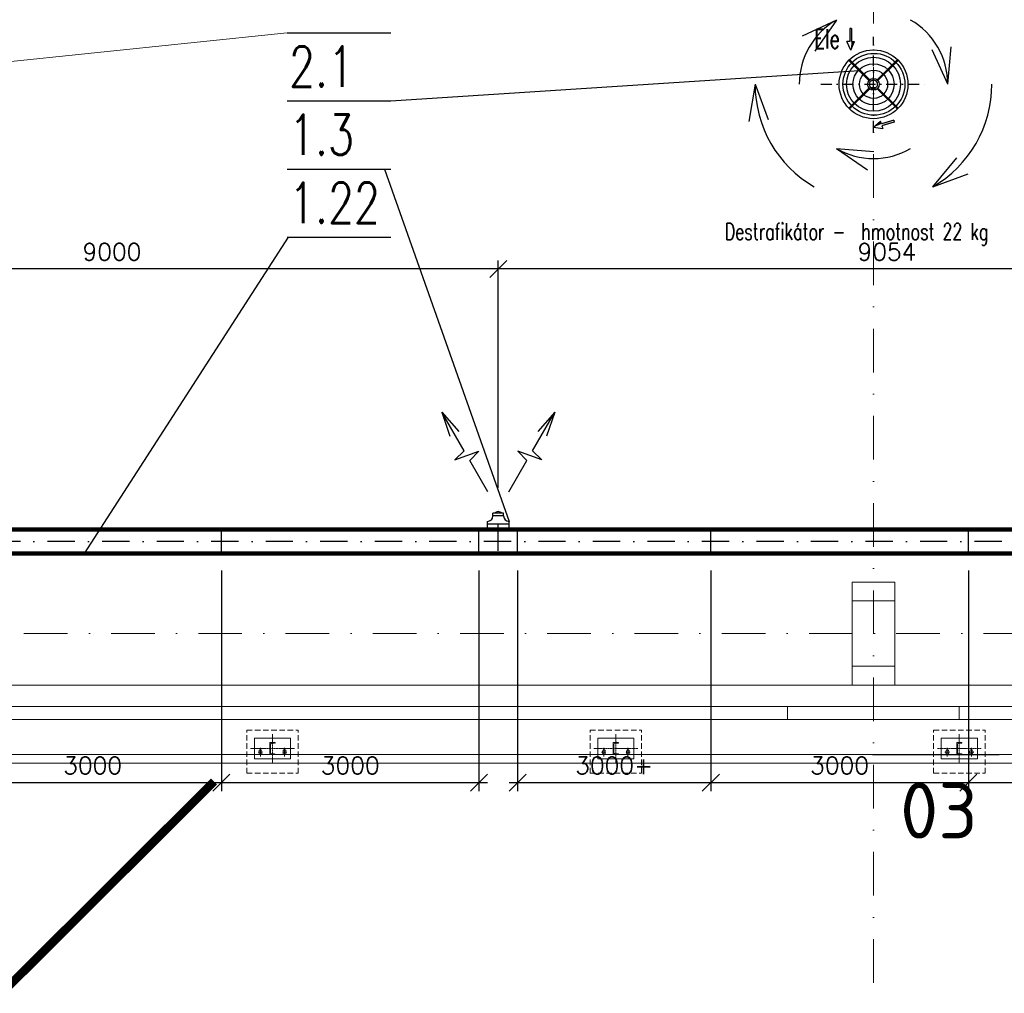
# Model space of a CAD drawing. Header units: millimetres. Extents: x -746391 to 410178, y -169697 to 100555.
# Tile 80 of 179: x 14055 to 25524, y -4191 to 7153. Entities that reach past the tile are written whole.
import ezdxf
from ezdxf.enums import TextEntityAlignment as Align

# ---------------------------------------------------------------- set-up
doc = ezdxf.new("R2010")
doc.units = ezdxf.units.MM
for name, pattern in [('AM_DIN_G_W050', [13.75, 9.75, -1.5, 1, -1.5]), ('CENTERX2', [101.6, 63.5, -12.7, 12.7, -12.7]), ('DASHDOT', [25.4, 12.7, -6.35, 0, -6.35]), ('HIDDEN', [9.525, 6.35, -3.175]), ('ČERCHOVANÁ', [25.4, 12.7, -6.35, 0, -6.35])]:
    doc.linetypes.add(name, pattern=pattern)
doc.layers.get('0').update_dxf_attribs({"color": 9})
doc.layers.get('Defpoints').update_dxf_attribs({"color": 9})
for name, color, linetype in [('_____detaily', 9, 'Continuous'), ('VZT-KÓTY', 2, 'Continuous'), ('VZT-POZICE', 6, 'Continuous'), ('VZT-PŘÍOD-OSY', 1, 'ČERCHOVANÁ'), ('VZT-PŘÍVOD-TENKÉ', 4, 'Continuous'), ('VZT-PŘÍVOD-VÝKON', 2, 'Continuous'), ('VZT-PŘÍVOD-ZAŘÍZENÍ', 3, 'Continuous'), ('VZT-ZAŘ', 3, 'Continuous')]:
    doc.layers.add(name, color=color, linetype=linetype)
for name, color, linetype, lineweight in [('A99_N_kce-pohl', 9, 'Continuous', 9), ('A99_N_kce-rez-sil', 9, 'Continuous', 18), ('A99_N_kce-rez-ten', 9, 'Continuous', 9), ('A99_N_osy', 9, 'CENTERX2', 9), ('A99_N_txt-popis-200', 9, 'Continuous', 5), ('A99_S_kce-pohl', 9, 'Continuous', 5), ('A99_S_sloupy', 9, 'Continuous', 5), ('A99_S_sraf', 9, 'Continuous', 9), ('VZT-KOTY', 2, 'Continuous', 25)]:
    doc.layers.add(name, color=color, linetype=linetype, lineweight=lineweight)
doc.styles.add('ad_popis 100', font='isocpeur.ttf', dxfattribs={"height": 200})
doc.styles.add('PITSIMP8', font='pitsimp8')
doc.styles.add('Popis', font='arial.ttf')
doc.styles.add('RomanS', font='romans.shx')
doc.dimstyles.new('VZT100', dxfattribs={"dimscale": 100, "dimtxt": 2, "dimasz": 2, "dimexe": 1, "dimexo": 2, "dimgap": 1, "dimtad": 1, "dimtoh": 1, "dimdec": 0, "dimzin": 0, "dimdsep": 46, "dimtxsty": 'RomanS', "dimblk": 'OBLIQUE', "dimcen": 1, "dimdle": 1, "dimclrd": 256, "dimclre": 256, "dimclrt": 256, "dimadec": 0, "dimazin": 0, "dimtfac": 1, "dimtdec": 0, "dimtmove": 2, "dimatfit": 3, "dimldrblk": 'OBLIQUE', "dimfxl": 1, "dimtolj": 1, "dimtzin": 0, "dimarcsym": 0})

# ---------------------------------------------------------------- blocks, each defined once
blk = doc.blocks.new('*U83')
for p, q in [((0, -140), (0, 0)), ((60, 0), (0, 0)), ((60, -3), (60, 0)), ((7, -119), (7, -21)), ((16, -11), (55, -8)), ((60, -140), (0, -140)), ((55, -132), (16, -129)), ((60, -140), (60, -137))]:
    blk.add_line(p, q)
for centre, radius, start, end in [((17, -21), 10, 94.5739, 180), ((55, -3), 5, 274.5739, 0), ((17, -119), 10, 180, 265.4261), ((55, -137), 5, 0, 85.4261)]:
    blk.add_arc(centre, radius, start, end)
at = {"layer": 'Defpoints', "color": 221, "style": 'Popis'}
blk.add_attdef('VELIKOST_PROFILU', text='', height=5, dxfattribs=at).set_placement((36, 12), align=Align.BOTTOM_LEFT)
blk = doc.blocks.new('2dluk097')
at = {"color": 0, "linetype": 'ByBlock'}
for p, q in [((-0.052, 0.5), (-0.052, -0.1)), ((-0.052, 0.5), (0.052, 0.5)), ((0.052, 0.5), (0.052, -0.1))]:
    blk.add_line(p, q, dxfattribs=at)
for p, q in [((-0.052, -0.1), (-0.231, -0.1)), ((0, -0.5), (-0.231, -0.1)), ((0, -0.5), (0.231, -0.1)), ((0.052, -0.1), (0.231, -0.1))]:
    blk.add_line(p, q)
for points in [[(-0.052, 0.5), (0.052, 0.5), (-0.052, -0.1), (0.052, -0.1)], [(-0.231, -0.1), (0, -0.5), (0.052, -0.1), (-0.052, -0.1)], [(-0.052, -0.1), (0.231, -0.1), (0, -0.5), (-0.052, -0.1)]]:
    blk.add_solid(points)
at = {"linetype": 'ByBlock', "style": 'PITSIMP8', "flags": 9}
for tag, p in [('VOLUMENSTROM', (-0.058, 0.041)), ('RAUM/GRUPPE', (-0.058, 0.161)), ('DRUCK/-STUFE', (-0.058, 0.021)), ('BEZEICHNUNG', (-0.058, 0.181)), ('POS.NR.G-LV', (-0.058, 0.141)), ('ANSCHLUSS', (-0.058, 0.001)), ('KENNUNG', (-0.058, 0.081)), ('LEISTUNG', (-0.058, 0.061)), ('FABRIKAT', (-0.058, 0.121)), ('TYP', (-0.058, 0.101)), ('SPANNUNG/FREQUENZ', (-0.058, -0.119)), ('TEMPERATUR', (-0.058, -0.059)), ('SCHUTZART', (-0.058, -0.099)), ('DREHZAHL', (-0.058, -0.079)), ('GROESSE', (-0.058, -0.019)), ('GEWICHT', (-0.058, -0.139)), ('FREI', (-0.058, -0.159)), ('FREI', (-0.058, -0.179)), ('FREI', (-0.058, -0.199)), ('DN', (-0.058, -0.039))]:
    blk.add_attdef(tag, text='', height=0.01, dxfattribs=at).set_placement(p, align=Align.MIDDLE)
blk = doc.blocks.new('_Oblique')
at = {"color": 0, "linetype": 'ByBlock', "lineweight": -2}
blk.add_line((-0.5, -0.5), (0.5, 0.5), dxfattribs=at)
blk = doc.blocks.new('*D1643')
at = {"layer": 'Defpoints', "color": 0, "linetype": 'Continuous', "lineweight": 18, "ltscale": 0.5, "transparency": 16777216}
for p in [(25105, 934), (28105, 874), (25105, -1737.546794)]:
    blk.add_point(p, dxfattribs=at)
at = {"layer": 'VZT-KÓTY', "linetype": 'Continuous', "lineweight": -2, "ltscale": 0.5, "transparency": 16777216}
for p, q in [((25105, 734), (25105, -1837.546794)), ((28105, 674), (28105, -1837.546794)), ((28205, -1737.546794), (25005, -1737.546794))]:
    blk.add_line(p, q, dxfattribs=at)
at = {"layer": 'VZT-KÓTY', "linetype": 'Continuous', "lineweight": -2, "ltscale": 0.5, "transparency": 16777216, "xscale": 200, "yscale": 200, "zscale": 200, "rotation": 180}
blk.add_blockref('_Oblique', (25105, -1737.546794), dxfattribs=at)
at = {"layer": 'VZT-KÓTY', "linetype": 'Continuous', "lineweight": -2, "ltscale": 0.5, "transparency": 16777216, "xscale": 200, "yscale": 200, "zscale": 200}
blk.add_blockref('_Oblique', (28105, -1737.546794), dxfattribs=at)
at = {"layer": 'VZT-KÓTY', "linetype": 'Continuous', "lineweight": 18, "ltscale": 0.5, "transparency": 16777216, "insert": (26605, -1537.546794), "char_height": 200, "attachment_point": 5, "style": 'RomanS'}
blk.add_mtext('\\A1;3000', dxfattribs=at)
blk = doc.blocks.new('*D1644')
at = {"layer": 'Defpoints', "color": 0, "linetype": 'Continuous', "lineweight": 18, "ltscale": 0.5, "transparency": 16777216}
for p in [(22105, 934), (25105, 934), (22105, -1737.546794)]:
    blk.add_point(p, dxfattribs=at)
at = {"layer": 'VZT-KÓTY', "linetype": 'Continuous', "lineweight": -2, "ltscale": 0.5, "transparency": 16777216}
for p, q in [((22105, 734), (22105, -1837.546794)), ((25105, 734), (25105, -1837.546794)), ((25205, -1737.546794), (22005, -1737.546794))]:
    blk.add_line(p, q, dxfattribs=at)
at = {"layer": 'VZT-KÓTY', "linetype": 'Continuous', "lineweight": -2, "ltscale": 0.5, "transparency": 16777216, "xscale": 200, "yscale": 200, "zscale": 200, "rotation": 180}
blk.add_blockref('_Oblique', (22105, -1737.546794), dxfattribs=at)
at = {"layer": 'VZT-KÓTY', "linetype": 'Continuous', "lineweight": -2, "ltscale": 0.5, "transparency": 16777216, "xscale": 200, "yscale": 200, "zscale": 200}
blk.add_blockref('_Oblique', (25105, -1737.546794), dxfattribs=at)
at = {"layer": 'VZT-KÓTY', "linetype": 'Continuous', "lineweight": 18, "ltscale": 0.5, "transparency": 16777216, "insert": (23605, -1537.546794), "char_height": 200, "attachment_point": 5, "style": 'RomanS'}
blk.add_mtext('\\A1;3000', dxfattribs=at)
blk = doc.blocks.new('*D1645')
at = {"layer": 'Defpoints', "color": 0, "linetype": 'Continuous', "lineweight": 18, "ltscale": 0.5, "transparency": 16777216}
for p in [(19855, 934), (22105, 934), (19855, -1737.546794)]:
    blk.add_point(p, dxfattribs=at)
at = {"layer": 'VZT-KÓTY', "linetype": 'Continuous', "lineweight": -2, "ltscale": 0.5, "transparency": 16777216}
for p, q in [((19855, 734), (19855, -1837.546794)), ((22105, 734), (22105, -1837.546794)), ((22205, -1737.546794), (19755, -1737.546794))]:
    blk.add_line(p, q, dxfattribs=at)
at = {"layer": 'VZT-KÓTY', "linetype": 'Continuous', "lineweight": -2, "ltscale": 0.5, "transparency": 16777216, "xscale": 200, "yscale": 200, "zscale": 200, "rotation": 180}
blk.add_blockref('_Oblique', (19855, -1737.546794), dxfattribs=at)
at = {"layer": 'VZT-KÓTY', "linetype": 'Continuous', "lineweight": -2, "ltscale": 0.5, "transparency": 16777216, "xscale": 200, "yscale": 200, "zscale": 200}
blk.add_blockref('_Oblique', (22105, -1737.546794), dxfattribs=at)
at = {"layer": 'VZT-KÓTY', "linetype": 'Continuous', "lineweight": 18, "ltscale": 0.5, "transparency": 16777216, "insert": (20980, -1537.546794), "char_height": 200, "attachment_point": 5, "style": 'RomanS'}
blk.add_mtext('\\A1;3000+', dxfattribs=at)
blk = doc.blocks.new('*D1646')
at = {"layer": 'Defpoints', "color": 0, "linetype": 'Continuous', "lineweight": 18, "ltscale": 0.5, "transparency": 16777216}
for p in [(16405, 934), (19405, 934), (16405, -1737.546794)]:
    blk.add_point(p, dxfattribs=at)
at = {"layer": 'VZT-KÓTY', "linetype": 'Continuous', "lineweight": -2, "ltscale": 0.5, "transparency": 16777216}
for p, q in [((16405, 734), (16405, -1837.546794)), ((19405, 734), (19405, -1837.546794)), ((19505, -1737.546794), (16305, -1737.546794))]:
    blk.add_line(p, q, dxfattribs=at)
at = {"layer": 'VZT-KÓTY', "linetype": 'Continuous', "lineweight": -2, "ltscale": 0.5, "transparency": 16777216, "xscale": 200, "yscale": 200, "zscale": 200, "rotation": 180}
blk.add_blockref('_Oblique', (16405, -1737.546794), dxfattribs=at)
at = {"layer": 'VZT-KÓTY', "linetype": 'Continuous', "lineweight": -2, "ltscale": 0.5, "transparency": 16777216, "xscale": 200, "yscale": 200, "zscale": 200}
blk.add_blockref('_Oblique', (19405, -1737.546794), dxfattribs=at)
at = {"layer": 'VZT-KÓTY', "linetype": 'Continuous', "lineweight": 18, "ltscale": 0.5, "transparency": 16777216, "insert": (17905, -1537.546794), "char_height": 200, "attachment_point": 5, "style": 'RomanS'}
blk.add_mtext('\\A1;3000', dxfattribs=at)
blk = doc.blocks.new('*D1647')
at = {"layer": 'Defpoints', "color": 0, "linetype": 'Continuous', "lineweight": 18, "ltscale": 0.5, "transparency": 16777216}
for p in [(13405, 934), (16405, 934), (13405, -1737.546794)]:
    blk.add_point(p, dxfattribs=at)
at = {"layer": 'VZT-KÓTY', "linetype": 'Continuous', "lineweight": -2, "ltscale": 0.5, "transparency": 16777216}
for p, q in [((13405, 734), (13405, -1837.546794)), ((16405, 734), (16405, -1837.546794)), ((16505, -1737.546794), (13305, -1737.546794))]:
    blk.add_line(p, q, dxfattribs=at)
at = {"layer": 'VZT-KÓTY', "linetype": 'Continuous', "lineweight": -2, "ltscale": 0.5, "transparency": 16777216, "xscale": 200, "yscale": 200, "zscale": 200, "rotation": 180}
blk.add_blockref('_Oblique', (13405, -1737.546794), dxfattribs=at)
at = {"layer": 'VZT-KÓTY', "linetype": 'Continuous', "lineweight": -2, "ltscale": 0.5, "transparency": 16777216, "xscale": 200, "yscale": 200, "zscale": 200}
blk.add_blockref('_Oblique', (16405, -1737.546794), dxfattribs=at)
at = {"layer": 'VZT-KÓTY', "linetype": 'Continuous', "lineweight": 18, "ltscale": 0.5, "transparency": 16777216, "insert": (14905, -1537.546794), "char_height": 200, "attachment_point": 5, "style": 'RomanS'}
blk.add_mtext('\\A1;3000', dxfattribs=at)
blk = doc.blocks.new('*D1864')
at = {"layer": 'Defpoints', "color": 0, "linetype": 'Continuous', "lineweight": 18, "ltscale": 0.5, "transparency": 16777216}
for p in [(19630, 4248), (19630, 1500), (28684, 1543)]:
    blk.add_point(p, dxfattribs=at)
at = {"layer": 'VZT-KOTY', "linetype": 'Continuous', "lineweight": -2, "ltscale": 0.5, "transparency": 16777216}
for p, q in [((28784, 4248), (19530, 4248)), ((19630, 1700), (19630, 4348)), ((28684, 1743), (28684, 4348))]:
    blk.add_line(p, q, dxfattribs=at)
at = {"layer": 'VZT-KOTY', "linetype": 'Continuous', "lineweight": -2, "ltscale": 0.5, "transparency": 16777216, "xscale": 200, "yscale": 200, "zscale": 200, "rotation": 180}
blk.add_blockref('_Oblique', (19630, 4248), dxfattribs=at)
at = {"layer": 'VZT-KOTY', "linetype": 'Continuous', "lineweight": -2, "ltscale": 0.5, "transparency": 16777216, "xscale": 200, "yscale": 200, "zscale": 200}
blk.add_blockref('_Oblique', (28684, 4248), dxfattribs=at)
at = {"layer": 'VZT-KOTY', "linetype": 'Continuous', "lineweight": 18, "ltscale": 0.5, "transparency": 16777216, "insert": (24157, 4448), "char_height": 200, "attachment_point": 5, "style": 'RomanS'}
blk.add_mtext('\\A1;9054', dxfattribs=at)
blk = doc.blocks.new('*D1865')
at = {"layer": 'Defpoints', "color": 0, "linetype": 'Continuous', "lineweight": 18, "ltscale": 0.5, "transparency": 16777216}
for p in [(10630, 4248), (10630, 1500), (19630, 1500)]:
    blk.add_point(p, dxfattribs=at)
at = {"layer": 'VZT-KOTY', "linetype": 'Continuous', "lineweight": -2, "ltscale": 0.5, "transparency": 16777216}
for p, q in [((19730, 4248), (10530, 4248)), ((10630, 1700), (10630, 4348)), ((19630, 1700), (19630, 4348))]:
    blk.add_line(p, q, dxfattribs=at)
at = {"layer": 'VZT-KOTY', "linetype": 'Continuous', "lineweight": -2, "ltscale": 0.5, "transparency": 16777216, "xscale": 200, "yscale": 200, "zscale": 200, "rotation": 180}
blk.add_blockref('_Oblique', (10630, 4248), dxfattribs=at)
at = {"layer": 'VZT-KOTY', "linetype": 'Continuous', "lineweight": -2, "ltscale": 0.5, "transparency": 16777216, "xscale": 200, "yscale": 200, "zscale": 200}
blk.add_blockref('_Oblique', (19630, 4248), dxfattribs=at)
at = {"layer": 'VZT-KOTY', "linetype": 'Continuous', "lineweight": 18, "ltscale": 0.5, "transparency": 16777216, "insert": (15130, 4448), "char_height": 200, "attachment_point": 5, "style": 'RomanS'}
blk.add_mtext('\\A1;9000', dxfattribs=at)

msp = doc.modelspace()

# ---------------------------------------------------------------- linework, layer by layer
at = {"layer": '_____detaily', "linetype": 'HIDDEN', "lineweight": 5, "ltscale": 10}
for points in [[(16700, -1127), (17300, -1127)], [(16700, -1627), (16700, -1127)], [(17300, -1627), (17300, -1127)], [(20700, -1127), (21300, -1127)], [(20700, -1627), (20700, -1127)], [(21300, -1627), (21300, -1127)], [(24700, -1127), (25300, -1127)], [(16700, -1627), (17300, -1627)], [(20700, -1627), (21300, -1627)]]:
    msp.add_lwpolyline(points, dxfattribs=at)
at = {"layer": '_____detaily', "linetype": 'Continuous', "lineweight": 5}
for points in [[(16790, -1340), (16790, -1460), (17210, -1460), (17210, -1220), (16790, -1220)], [(20790, -1340), (20790, -1460), (21210, -1460), (21210, -1220), (20790, -1220)]]:
    msp.add_lwpolyline(points, close=True, dxfattribs=at)
at = {"layer": '_____detaily', "linetype": 'AM_DIN_G_W050', "lineweight": 0, "ltscale": 2}
for points in [[(17000, -1507.5), (17000, -1172.5)], [(21000, -1507.5), (21000, -1172.5)], [(17255.5, -1340), (16744.5, -1340)], [(16860, -1431.4), (16860, -1328.9)], [(17140, -1431.4), (17140, -1328.9)], [(21255.5, -1340), (20744.5, -1340)], [(20860, -1431.4), (20860, -1328.9)], [(21140, -1431.4), (21140, -1328.9)], [(25255.5, -1340), (24744.5, -1340)], [(16832.5, -1380.2), (16887.5, -1380.2)], [(17167.5, -1380.2), (17112.5, -1380.2)], [(20832.5, -1380.2), (20887.5, -1380.2)], [(21167.5, -1380.2), (21112.5, -1380.2)]]:
    msp.add_lwpolyline(points, dxfattribs=at)
at = {"layer": '_____detaily', "linetype": 'Continuous', "lineweight": 0}
for points in [[(16844, -1391), (16844, -1369.1)], [(16876, -1391), (16876, -1369.1)], [(17124, -1391), (17124, -1369.1)], [(17156, -1391), (17156, -1369.1)], [(20844, -1391), (20844, -1369.1)], [(20876, -1391), (20876, -1369.1)], [(21124, -1391), (21124, -1369.1)], [(21156, -1391), (21156, -1369.1)]]:
    msp.add_lwpolyline(points, dxfattribs=at)
for centre, start, end in [((16860, -1369), 359.60769, 180.39231), ((17140, -1369), 359.60769, 180.39231), ((20860, -1369), 359.60769, 180.39231), ((21140, -1369), 359.60769, 180.39231), ((16860, -1391.3), 178.90709, 1.09291), ((17140, -1391.3), 178.90709, 1.09291), ((20860, -1391.3), 178.90709, 1.09291), ((21140, -1391.3), 178.90709, 1.09291)]:
    msp.add_arc(centre, 16, start, end, dxfattribs=at)
at = {"layer": 'A99_N_kce-rez-sil', "linetype": 'Continuous'}
for p, q in [((23000, -850), (23000, -1000)), ((25000, -850), (25000, -1000))]:
    msp.add_line(p, q, dxfattribs=at)
for points in [[(23000, -850), (13000, -850)], [(23000, -850), (25000, -850)], [(25000, -850), (29000, -850)], [(23000, -1000), (13000, -1000)], [(23000, -1000), (25000, -1000)], [(25000, -1000), (29000, -1000)]]:
    msp.add_lwpolyline(points, dxfattribs=at)
at = {"layer": 'A99_N_osy', "linetype": 'DASHDOT', "ltscale": 40}
msp.add_line((187349.6, 0), (-3600, 0), dxfattribs=at)
at = {"layer": 'A99_S_kce-pohl'}
for p, q in [((12250, -600), (23750, -600)), ((24250, -600), (29750, -600))]:
    msp.add_line(p, q, dxfattribs=at)
at = {"layer": 'A99_S_sloupy', "linetype": 'Continuous', "ltscale": 2}
msp.add_lwpolyline([(24250, -600), (23750, -600), (23750, 600), (24250, 600)], close=True, dxfattribs=at)
at = {"layer": 'A99_S_sloupy', "linetype": 'Continuous', "lineweight": 20, "ltscale": 2}
for points in [[(24250, 600), (23750, 600), (23750, 380), (24250, 380)], [(24250, -600), (23750, -600), (23750, -380), (24250, -380)]]:
    msp.add_lwpolyline(points, close=True, dxfattribs=at)
at = {"layer": 'A99_S_sraf', "color": 8, "linetype": 'Continuous', "lineweight": 0, "ltscale": 0.5, "const_width": 100}
msp.add_lwpolyline([(11719.2, -6310), (16318.5, -1724.2)], dxfattribs=at)
at = {"layer": 'VZT-KOTY', "linetype": 'Continuous', "lineweight": 18, "ltscale": 0.5}
msp.add_line((17172.7, 7000.4), (12130.8, 6477.6), dxfattribs=at)
at = {"layer": 'VZT-KOTY'}
for p, q in [((18379.4, 6206.7), (23832.1, 6558.9)), ((18305.7, 5412.9), (19755, 1307.8)), ((17182.3, 4619.1), (14807.7, 934))]:
    msp.add_line(p, q, dxfattribs=at)
at = {"layer": 'VZT-PŘÍOD-OSY', "ltscale": 10}
for p, q in [((24000, 5848), (24000, 6952)), ((23387, 6400), (24613, 6400))]:
    msp.add_line(p, q, dxfattribs=at)
at = {"layer": 'VZT-PŘÍOD-OSY', "ltscale": 25}
for p, q in [((19630, 964), (19630, 1499.8)), ((88369.9, 1074), (10405, 1074))]:
    msp.add_line(p, q, dxfattribs=at)
at = {"layer": 'VZT-PŘÍVOD-TENKÉ'}
msp.add_line((24281.8, 6676.1), (24268.3, 6662.6), dxfattribs=at)
for centre, radius in [((24000.5, 6400), 400.5), ((24005.4, 6400), 360.6), ((24000.5, 6400), 314.5), ((24270.1, 6670.1), 3.6), ((24270.1, 6670.1), 3.6), ((24000.5, 6400), 239.5), ((24000.5, 6400), 164.5), ((24000, 6400), 68)]:
    msp.add_circle(centre, radius, dxfattribs=at)
for centre, radius, start, end in [((24073.7, 6473.7), 268.4, 44.14607, 45.85391), ((24261.8, 6669.1), 1.2, 315, 135), ((24073.7, 6473.7), 270, 44.15113, 45.84887), ((24269.1, 6661.8), 1.2, 315, 135), ((24278.9, 6678.9), 6.4, 315, 135), ((24278.9, 6678.9), 4, 315.26984, 135.26984)]:
    msp.add_arc(centre, radius, start, end, dxfattribs=at)
at = {"layer": 'VZT-PŘÍVOD-VÝKON'}
for p, q in [((23567.6, 7148.9), (23170.6, 6960.8)), ((23567.6, 7148.9), (23170.6, 6960.8)), ((23567.6, 7148.9), (23317.9, 6787.5)), ((23567.6, 7148.9), (23317.9, 6787.5)), ((24864.7, 6400), (24682.5, 6799.7)), ((24864.7, 6400), (24682.5, 6799.7)), ((24864.7, 6400), (24906.8, 6837.3)), ((24864.7, 6400), (24906.8, 6837.3)), ((22620.6, 6400), (22546.7, 5967)), ((22620.6, 6400), (22546.7, 5967)), ((22620.6, 6400), (22773.1, 5988)), ((22620.6, 6400), (22773.1, 5988)), ((23568, 5651), (24006.1, 5618.7)), ((23568, 5651), (23931.3, 5403.9)), ((23568, 5651), (23931.3, 5403.9)), ((23568, 5651), (24006.1, 5618.7)), ((24689.7, 5205.4), (24970.2, 5543.5)), ((24689.7, 5205.4), (24970.2, 5543.5)), ((24689.7, 5205.4), (25101.7, 5357.9)), ((24689.7, 5205.4), (25101.7, 5357.9)), ((19231.7, 2130.2), (18971.7, 2580.6)), ((18971.7, 2580.6), (19168.6, 2356.5)), ((18971.8, 2581), (19067.4, 2298.4)), ((20028.3, 2130.2), (20288.3, 2580.6)), ((20288.3, 2580.6), (20091.4, 2356.5)), ((20288.2, 2581), (20192.6, 2298.4)), ((19231.7, 2130.2), (19124.6, 2023.1)), ((19124.6, 2023.1), (19403.7, 2124.7)), ((19296.7, 2017.7), (19403.7, 2124.7)), ((20135.4, 2023.1), (19856.3, 2124.7)), ((19963.3, 2017.7), (19856.3, 2124.7)), ((20028.3, 2130.2), (20135.4, 2023.1)), ((19507.9, 1651.7), (19296.7, 2017.7)), ((19752.1, 1651.7), (19963.3, 2017.7))]:
    msp.add_line(p, q, dxfattribs=at)
for radius, start, end in [(864.7, 120, 180), (864.7, 120, 180), (864.7, 0, 60), (864.7, 0, 60), (1379.4, 180, 240), (1379.4, 180, 240), (1379.4, 300, 0), (1379.4, 300, 0), (864.7, 240, 300), (864.7, 240, 300)]:
    msp.add_arc((24000, 6400), radius, start, end, dxfattribs=at)
at = {"layer": 'VZT-PŘÍVOD-ZAŘÍZENÍ', "linetype": 'ByBlock'}
for p, q in [((23716.5, 6674.4), (23947.6, 6443.3)), ((23949.2, 6445.2), (23718.3, 6676.1)), ((23723.9, 6681.8), (23737.4, 6668.3)), ((23956.7, 6452.4), (23725.6, 6683.5)), ((23737.4, 6668.3), (23954.8, 6450.8)), ((24274.4, 6683.5), (24043.3, 6452.4)), ((24045.2, 6450.8), (24276.1, 6681.7)), ((24268.3, 6662.6), (24050.8, 6445.2)), ((24052.4, 6443.3), (24283.5, 6674.4)), ((23947.6, 6356.7), (23716.5, 6125.6)), ((23954.8, 6349.2), (23723.9, 6118.3)), ((23725.6, 6116.5), (23956.7, 6347.6)), ((23731.7, 6137.4), (23949.2, 6354.8)), ((24024, 6358.4), (23976, 6358.4)), ((23980, 6358.4), (23980, 6337.7)), ((23980, 6337.7), (23996, 6337.7)), ((23996, 6337.7), (23996, 6358.4)), ((24004, 6358.4), (24004, 6337.7)), ((24004, 6337.7), (24020, 6337.7)), ((24020, 6337.7), (24020, 6358.4)), ((24043.3, 6347.6), (24274.4, 6116.5)), ((24262.6, 6131.7), (24045.2, 6349.2)), ((24050.8, 6354.8), (24281.7, 6123.9)), ((24283.5, 6125.6), (24052.4, 6356.7)), ((23718.2, 6123.9), (23731.7, 6137.4)), ((24276.1, 6118.2), (24262.6, 6131.7))]:
    msp.add_line(p, q, dxfattribs=at)
at = {"layer": 'VZT-PŘÍVOD-ZAŘÍZENÍ'}
for p, q in [((19567.5, 1370.3), (19567.5, 1401.5)), ((19692.5, 1401.5), (19567.5, 1401.5)), ((19692.5, 1370.3), (19692.5, 1401.5)), ((19505, 1214), (19505, 1307.8)), ((19755, 1276.5), (19505, 1276.5)), ((19692.5, 1370.3), (19567.5, 1370.3)), ((19755, 1214), (19755, 1307.8)), ((16405, 934), (16405, 1214)), ((19405, 934), (19405, 1214)), ((19855, 934), (19855, 1214)), ((22105, 934), (22105, 1214)), ((25105, 934), (25105, 1214))]:
    msp.add_line(p, q, dxfattribs=at)
at = {"layer": 'VZT-PŘÍVOD-ZAŘÍZENÍ', "lineweight": 90}
for p, q in [((28105, 1214), (10405, 1214)), ((28105, 934), (10405, 934))]:
    msp.add_line(p, q, dxfattribs=at)
at = {"layer": 'VZT-PŘÍVOD-ZAŘÍZENÍ', "linetype": 'ByBlock'}
for centre in [(23729.9, 6670.1), (23729.9, 6670.1), (23729.9, 6129.9), (23729.9, 6129.9), (24270.1, 6129.9), (24270.1, 6129.9)]:
    msp.add_circle(centre, 3.6, dxfattribs=at)
for centre, radius, start, end in [((23721.1, 6678.9), 6.4, 44.99999, 224.99999), ((23721.1, 6678.9), 4, 45.26984, 225.26984), ((23730.9, 6661.8), 1.2, 44.99999, 224.99999), ((23926.3, 6473.7), 270, 134.15113, 135.84886), ((23926.3, 6473.7), 268.4, 134.14607, 135.85391), ((23738.2, 6669.1), 1.2, 44.99999, 224.99999), ((24000, 6400), 48, 300.00015, 180), ((24000, 6400), 48, 180, 240.00015), ((23721.1, 6121.1), 6.4, 135, 315), ((23721.1, 6121.1), 4, 135.26984, 315.26984), ((23730.9, 6138.2), 1.2, 135, 315), ((23926.3, 6326.3), 270, 224.15113, 225.84887), ((23926.3, 6326.3), 268.4, 224.14607, 225.85391), ((23738.2, 6130.9), 1.2, 135, 315), ((24073.7, 6326.3), 268.4, 314.14607, 315.85391), ((24261.8, 6130.9), 1.2, 225, 45), ((24073.7, 6326.3), 270, 314.15113, 315.84886), ((24269.1, 6138.2), 1.2, 225, 45), ((24278.9, 6121.1), 6.4, 225, 45), ((24278.9, 6121.1), 4, 225.26984, 45.26984)]:
    msp.add_arc(centre, radius, start, end, dxfattribs=at)
at = {"layer": 'VZT-PŘÍVOD-ZAŘÍZENÍ'}
for centre, radius, start, end in [((19630, 1370.3), 51.6, 37.27683, 142.72317), ((19505, 1370.3), 62.5, 270, 0), ((19755, 1370.3), 62.5, 180, 270)]:
    msp.add_arc(centre, radius, start, end, dxfattribs=at)
at = {"layer": 'VZT-ZAŘ'}
for p, q in [((17172.7, 7000.4), (18379.4, 7000.4)), ((17172.7, 6206.7), (18379.4, 6206.7)), ((17172.7, 5412.9), (18379.4, 5412.9)), ((17172.7, 4619.1), (18379.4, 4619.1))]:
    msp.add_line(p, q, dxfattribs=at)

# ---------------------------------------------------------------- block references
at = {"layer": 'A99_N_kce-rez-ten', "lineweight": 0}
for p in [(16970, -1270), (20970, -1270)]:
    msp.add_blockref('*U83', p, dxfattribs=at).add_auto_attribs({'VELIKOST_PROFILU': 'U140'})
at = {"layer": 'VZT-KÓTY', "xscale": -200, "yscale": 250, "zscale": 160}
msp.add_blockref('2dluk097', (23734.4, 6923.8), dxfattribs=at)
at = {"layer": 'VZT-KÓTY', "xscale": 200, "yscale": 250, "zscale": 160, "rotation": 286.5002035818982}
msp.add_blockref('2dluk097', (24119.9, 5935), dxfattribs=at)

# ---------------------------------------------------------------- texts
at = {"layer": 'A99_N_txt-popis-200', "lineweight": 0, "insert": (24310, -1737.5), "char_height": 650, "attachment_point": 1, "style": 'ad_popis 100', "bg_fill": 2}
msp.add_mtext_dynamic_manual_height_columns('03', width=832.5, gutter_width=1000, heights=[0], dxfattribs=at)
at = {"layer": 'VZT-KÓTY', "style": 'RomanS', "width": 0.7}
msp.add_text('Ele', height=223.12, dxfattribs=at).set_placement((23307.9, 6818.9))
at = {"layer": 'VZT-POZICE', "linetype": 'Continuous', "style": 'RomanS', "width": 0.75}
for s, p in [('2.1', (17192.8, 6371.3)), ('1.3', (17192.8, 5577.5)), ('1.22', (17192.8, 4783.8))]:
    msp.add_text(s, height=470.25, rotation=0, dxfattribs=at).set_placement(p)
at = {"layer": 'VZT-PŘÍVOD-VÝKON', "style": 'RomanS', "width": 0.7}
msp.add_text('Destrafikátor -  hmotnost 22 kg', height=193.375, dxfattribs=at).set_placement((23803.4, 4587.9), align=Align.CENTER)

# ---------------------------------------------------------------- dimensions: what is measured, and where the dimension line sits
at = {"layer": 'VZT-KOTY', "linetype": 'Continuous', "lineweight": 18, "ltscale": 0.5}
for base, p1, p2, picture, middle in [((10630, 4247.6), (19630, 1499.8), (10630, 1499.8), '*D1865', (15130, 4447.6)), ((19630, 4247.6), (28683.7, 1543.5), (19630, 1499.8), '*D1864', (24156.8, 4447.6))]:
    dim = msp.add_linear_dim(base=base, p1=p1, p2=p2, dimstyle='VZT100', dxfattribs=at)
    dim.commit()
    dim.dimension.update_dxf_attribs({"geometry": picture, "text_midpoint": middle})
at = {"layer": 'VZT-KÓTY', "linetype": 'Continuous', "lineweight": 18, "ltscale": 0.5}
for base, p1, p2, picture, middle in [((13405, -1737.5), (16405, 934), (13405, 934), '*D1647', (14905, -1537.5)), ((16405, -1737.5), (19405, 934), (16405, 934), '*D1646', (17905, -1537.5))]:
    dim = msp.add_linear_dim(base=base, p1=p1, p2=p2, dimstyle='VZT100', dxfattribs=at)
    dim.commit()
    dim.dimension.update_dxf_attribs({"geometry": picture, "text_midpoint": middle})
dim = msp.add_linear_dim(base=(19855, -1737.5), p1=(22105, 934), p2=(19855, 934), text='3000+', dimstyle='VZT100', dxfattribs=at)
dim.commit()
dim.dimension.update_dxf_attribs({"geometry": '*D1645', "text_midpoint": (20980, -1537.5)})

# ---------------------------------------------------------------- next in the draw order: linework, layer by layer
at = {"layer": '_____detaily', "linetype": 'HIDDEN', "lineweight": 5, "ltscale": 10}
for points in [[(24700, -1627), (24700, -1127)], [(25300, -1627), (25300, -1127)], [(24700, -1627), (25300, -1627)]]:
    msp.add_lwpolyline(points, dxfattribs=at)
at = {"layer": '_____detaily', "linetype": 'Continuous', "lineweight": 5}
msp.add_lwpolyline([(24790, -1340), (24790, -1460), (25210, -1460), (25210, -1220), (24790, -1220)], close=True, dxfattribs=at)
at = {"layer": '_____detaily', "linetype": 'AM_DIN_G_W050', "lineweight": 0, "ltscale": 2}
for points in [[(25000, -1507.5), (25000, -1172.5)], [(24860, -1431.4), (24860, -1328.9)], [(25140, -1431.4), (25140, -1328.9)], [(24832.5, -1380.2), (24887.5, -1380.2)], [(25167.5, -1380.2), (25112.5, -1380.2)]]:
    msp.add_lwpolyline(points, dxfattribs=at)
at = {"layer": '_____detaily', "linetype": 'Continuous', "lineweight": 0}
for points in [[(24844, -1391), (24844, -1369.1)], [(24876, -1391), (24876, -1369.1)], [(25124, -1391), (25124, -1369.1)], [(25156, -1391), (25156, -1369.1)]]:
    msp.add_lwpolyline(points, dxfattribs=at)
for centre, start, end in [((24860, -1369), 359.60769, 180.39231), ((25140, -1369), 359.60769, 180.39231), ((24860, -1391.3), 178.90709, 1.09291), ((25140, -1391.3), 178.90709, 1.09291)]:
    msp.add_arc(centre, 16, start, end, dxfattribs=at)
at = {"layer": 'A99_N_kce-pohl', "linetype": 'Continuous', "lineweight": 5, "ltscale": 0.5}
for points in [[(-650, -1110), (-498.9, -1510), (63799.5, -1510)], [(-556.5, -1074.7), (-429.8, -1410), (63799.5, -1410)]]:
    msp.add_lwpolyline(points, dxfattribs=at)
at = {"layer": 'A99_N_osy', "linetype": 'DASHDOT', "ltscale": 40}
msp.add_lwpolyline([(24000, -5085), (24000, 84377.5)], dxfattribs=at)

# ---------------------------------------------------------------- next in the draw order: block references
at = {"layer": 'A99_N_kce-rez-ten', "lineweight": 0}
msp.add_blockref('*U83', (24970, -1270), dxfattribs=at).add_auto_attribs({'VELIKOST_PROFILU': 'U140'})

# ---------------------------------------------------------------- next in the draw order: dimensions: what is measured, and where the dimension line sits
at = {"layer": 'VZT-KÓTY', "linetype": 'Continuous', "lineweight": 18, "ltscale": 0.5}
for base, p1, p2, picture, middle in [((22105, -1737.5), (25105, 934), (22105, 934), '*D1644', (23605, -1537.5)), ((25105, -1737.5), (28105, 874), (25105, 934), '*D1643', (26605, -1537.5))]:
    dim = msp.add_linear_dim(base=base, p1=p1, p2=p2, dimstyle='VZT100', dxfattribs=at)
    dim.commit()
    dim.dimension.update_dxf_attribs({"geometry": picture, "text_midpoint": middle})

doc.saveas('drawing.dxf')
